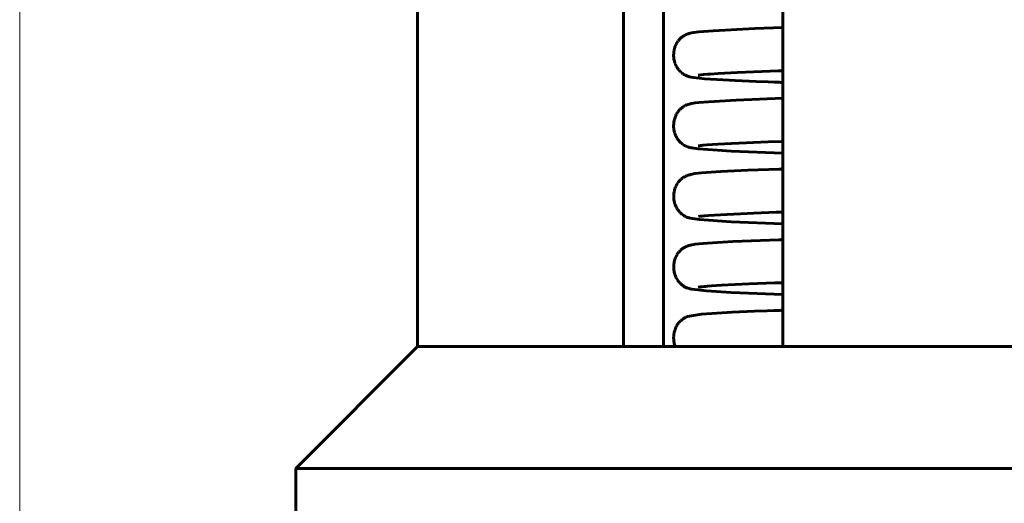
# Model space of a CAD drawing. Header units: millimetres. Extents: x 0 to 210, y 0 to 297.
# Tile 17 of 29: x 121 to 144, y 203 to 214. Entities that reach past the tile are written whole.
import ezdxf

# ---------------------------------------------------------------- set-up
doc = ezdxf.new("R2010")
doc.units = ezdxf.units.MM
doc.linetypes.add('K5LT_BASIC', pattern=[0])
doc.linetypes.add('K5LT_THIN', pattern=[0])
doc.layers.add('Системный слой', color=7, linetype='Continuous')
doc.layers.add('Системный слой (1)', color=7, linetype='Continuous', true_color=0x6c6c6c)
doc.styles.add('KDIMTEXTSTYLE', font='txt', dxfattribs={"width": 0.96, "oblique": 15, "height": 5})
doc.styles.add('KTEXTSTYLE', font='txt', dxfattribs={"width": 0.96, "height": 5})
doc.dimstyles.new('KDIMSTYLE (1.00)', dxfattribs={"dimtxt": 5, "dimasz": 1, "dimexe": 2, "dimexo": 0, "dimgap": 1, "dimtad": 1, "dimtxsty": 'KDIMTEXTSTYLE', "dimsah": 1, "dimcen": 0, "dimdle": 1, "dimadec": 0, "dimazin": 0, "dimtfac": 0.667, "dimtmove": 0, "dimatfit": 3, "dimfxl": 1, "dimtvp": 1, "dimtolj": 1, "dimtzin": 0, "dimarcsym": 0})

# ---------------------------------------------------------------- blocks, each defined once
blk = doc.blocks.new('U82')
at = {"layer": 'Системный слой (1)', "color": 143, "linetype": 'K5LT_BASIC', "lineweight": 60, "true_color": 0x33acca}
for p, q in [((136.621, 211.901), (136.625, 211.903)), ((136.625, 211.903), (136.632, 211.908)), ((136.632, 211.908), (136.646, 211.917)), ((136.646, 211.917), (136.664, 211.926)), ((136.664, 211.926), (136.665, 211.927)), ((136.665, 211.927), (136.667, 211.928)), ((136.667, 211.928), (136.67, 211.93)), ((136.67, 211.93), (136.678, 211.934)), ((136.678, 211.934), (136.692, 211.941)), ((136.692, 211.941), (136.708, 211.948)), ((136.708, 211.948), (136.709, 211.948)), ((136.709, 211.948), (136.71, 211.948)), ((136.71, 211.948), (136.713, 211.95)), ((136.713, 211.95), (136.719, 211.952)), ((136.719, 211.952), (136.723, 211.953)), ((136.723, 211.953), (136.726, 211.954)), ((136.726, 211.954), (136.728, 211.955)), ((136.728, 211.955), (136.73, 211.956)), ((136.73, 211.956), (136.733, 211.957)), ((136.733, 211.957), (136.736, 211.958)), ((136.736, 211.958), (136.737, 211.958)), ((136.737, 211.958), (136.738, 211.959)), ((136.738, 211.959), (136.742, 211.96)), ((136.742, 211.96), (136.748, 211.962)), ((136.748, 211.962), (136.76, 211.966)), ((136.76, 211.966), (136.773, 211.969)), ((136.773, 211.969), (136.779, 211.971)), ((136.779, 211.971), (136.782, 211.972)), ((136.782, 211.972), (136.789, 211.974)), ((136.789, 211.974), (136.804, 211.977)), ((136.804, 211.977), (136.822, 211.981)), ((136.822, 211.981), (136.867, 211.989)), ((136.867, 211.989), (136.906, 211.995)), ((136.906, 211.995), (136.992, 212.005)), ((136.992, 212.005), (137.212, 212.024)), ((137.212, 212.024), (137.859, 212.061)), ((137.859, 212.061), (138.944, 212.103)), ((136.442, 211.668), (136.447, 211.68)), ((136.447, 211.68), (136.457, 211.704)), ((136.457, 211.704), (136.466, 211.723)), ((136.466, 211.723), (136.467, 211.725)), ((136.467, 211.725), (136.468, 211.727)), ((136.468, 211.727), (136.471, 211.733)), ((136.471, 211.733), (136.477, 211.743)), ((136.477, 211.743), (136.489, 211.763)), ((136.489, 211.763), (136.499, 211.779)), ((136.499, 211.779), (136.5, 211.78)), ((136.5, 211.78), (136.502, 211.783)), ((136.502, 211.783), (136.505, 211.787)), ((136.505, 211.787), (136.511, 211.796)), ((136.511, 211.796), (136.524, 211.812)), ((136.524, 211.812), (136.535, 211.825)), ((136.535, 211.825), (136.536, 211.826)), ((136.536, 211.826), (136.538, 211.828)), ((136.538, 211.828), (136.541, 211.832)), ((136.541, 211.832), (136.548, 211.839)), ((136.548, 211.839), (136.561, 211.852)), ((136.561, 211.852), (136.574, 211.864)), ((136.574, 211.864), (136.575, 211.865)), ((136.575, 211.865), (136.577, 211.867)), ((136.577, 211.867), (136.581, 211.87)), ((136.581, 211.87), (136.588, 211.876)), ((136.588, 211.876), (136.602, 211.887)), ((136.602, 211.887), (136.618, 211.899)), ((136.618, 211.899), (136.619, 211.899)), ((136.619, 211.899), (136.621, 211.901)), ((136.406, 211.48), (136.407, 211.506)), ((136.406, 211.454), (136.406, 211.48)), ((136.406, 211.441), (136.406, 211.454)), ((136.407, 211.511), (136.408, 211.518)), ((136.407, 211.507), (136.407, 211.511)), ((136.407, 211.506), (136.407, 211.507)), ((136.408, 211.518), (136.409, 211.531)), ((136.409, 211.531), (136.413, 211.558)), ((136.413, 211.558), (136.418, 211.583)), ((136.418, 211.585), (136.419, 211.588)), ((136.418, 211.583), (136.418, 211.585)), ((136.419, 211.588), (136.42, 211.595)), ((136.42, 211.595), (136.423, 211.608)), ((136.423, 211.608), (136.43, 211.634)), ((136.43, 211.634), (136.438, 211.657)), ((136.438, 211.657), (136.439, 211.658)), ((136.439, 211.658), (136.44, 211.662)), ((136.44, 211.662), (136.442, 211.668)), ((136.406, 211.435), (136.406, 211.441)), ((136.406, 211.432), (136.406, 211.435)), ((136.406, 211.43), (136.406, 211.432)), ((136.408, 211.408), (136.406, 211.43)), ((136.411, 211.383), (136.408, 211.408)), ((136.413, 211.371), (136.411, 211.383)), ((136.414, 211.364), (136.413, 211.371)), ((136.415, 211.361), (136.414, 211.364)), ((136.415, 211.36), (136.415, 211.361)), ((136.42, 211.337), (136.415, 211.36)), ((136.426, 211.313), (136.42, 211.337)), ((136.43, 211.3), (136.426, 211.313)), ((136.432, 211.294), (136.43, 211.3)), ((136.433, 211.291), (136.432, 211.294)), ((136.433, 211.29), (136.433, 211.291)), ((136.441, 211.269), (136.433, 211.29)), ((136.451, 211.245), (136.441, 211.269)), ((136.456, 211.233), (136.451, 211.245)), ((136.459, 211.227), (136.456, 211.233)), ((136.46, 211.224), (136.459, 211.227)), ((136.461, 211.223), (136.46, 211.224)), ((136.471, 211.202), (136.461, 211.223)), ((136.484, 211.18), (136.471, 211.202)), ((136.491, 211.169), (136.484, 211.18)), ((136.494, 211.164), (136.491, 211.169)), ((136.496, 211.161), (136.494, 211.164)), ((136.497, 211.16), (136.496, 211.161)), ((136.507, 211.145), (136.497, 211.16)), ((136.523, 211.124), (136.507, 211.145)), ((136.531, 211.114), (136.523, 211.124)), ((136.535, 211.109), (136.531, 211.114)), ((136.537, 211.107), (136.535, 211.109)), ((136.538, 211.106), (136.537, 211.107)), ((136.56, 211.083), (136.538, 211.106)), ((136.575, 211.069), (136.56, 211.083)), ((136.582, 211.063), (136.575, 211.069)), ((136.585, 211.06), (136.582, 211.063)), ((136.587, 211.058), (136.585, 211.06)), ((136.588, 211.057), (136.587, 211.058)), ((136.592, 211.053), (136.588, 211.057)), ((136.602, 211.046), (136.592, 211.053)), ((136.611, 211.039), (136.602, 211.046)), ((136.615, 211.036), (136.611, 211.039)), ((136.617, 211.035), (136.615, 211.036)), ((136.618, 211.034), (136.617, 211.035)), ((136.64, 211.019), (136.618, 211.034)), ((136.654, 211.011), (136.64, 211.019)), ((136.663, 211.006), (136.654, 211.011)), ((136.669, 211.003), (136.663, 211.006)), ((136.672, 211.001), (136.669, 211.003)), ((136.674, 211), (136.672, 211.001)), ((136.698, 210.989), (136.674, 211)), ((136.72, 210.98), (136.698, 210.989)), ((136.733, 210.975), (136.72, 210.98)), ((136.74, 210.973), (136.733, 210.975)), ((136.745, 210.971), (136.74, 210.973)), ((136.749, 210.97), (136.745, 210.971)), ((136.753, 210.969), (136.749, 210.97)), ((136.755, 210.969), (136.753, 210.969)), ((136.757, 210.968), (136.755, 210.969)), ((136.771, 210.964), (136.757, 210.968)), ((136.757, 210.968), (136.757, 210.968)), ((136.779, 210.962), (136.771, 210.964)), ((136.798, 210.958), (136.779, 210.962)), ((136.808, 210.955), (136.798, 210.958)), ((136.816, 210.954), (136.808, 210.955)), ((136.821, 210.953), (136.816, 210.954)), ((136.823, 210.952), (136.821, 210.953)), ((136.824, 210.952), (136.823, 210.952)), ((136.825, 210.952), (136.824, 210.952)), ((136.975, 210.931), (136.825, 210.952)), ((136.825, 210.952), (136.825, 210.952)), ((137.427, 210.896), (136.975, 210.931)), ((137.742, 210.879), (137.427, 210.896)), ((138.944, 210.832), (137.742, 210.879))]:
    blk.add_line(p, q, dxfattribs=at)
blk = doc.blocks.new('U87')
at = {"layer": 'Системный слой (1)', "color": 143, "linetype": 'K5LT_BASIC', "lineweight": 60, "true_color": 0x33acca}
for p, q in [((137.215, 209.384), (137.493, 209.403)), ((137.493, 209.403), (138.27, 209.44)), ((138.27, 209.44), (138.787, 209.459)), ((138.787, 209.459), (138.849, 209.461)), ((138.849, 209.461), (138.863, 209.461)), ((138.863, 209.461), (138.885, 209.462)), ((138.885, 209.462), (138.917, 209.463)), ((138.917, 209.463), (138.944, 209.464)), ((136.981, 209.359), (137.02, 209.365)), ((137.02, 209.365), (137.022, 209.365)), ((137.022, 209.365), (137.024, 209.365)), ((137.024, 209.365), (137.028, 209.366)), ((137.028, 209.366), (137.038, 209.367)), ((137.038, 209.367), (137.06, 209.369)), ((137.06, 209.369), (137.112, 209.375)), ((137.112, 209.375), (137.215, 209.384))]:
    blk.add_line(p, q, dxfattribs=at)
blk = doc.blocks.new('U88')
at = {"layer": 'Системный слой (1)', "color": 143, "linetype": 'K5LT_BASIC', "lineweight": 60, "true_color": 0x33acca}
for p, q in [((136.807, 208.699), (136.829, 208.704)), ((136.829, 208.704), (136.873, 208.712)), ((136.873, 208.712), (136.909, 208.717)), ((136.909, 208.717), (136.99, 208.727)), ((136.99, 208.727), (137.194, 208.745)), ((137.194, 208.745), (137.783, 208.779)), ((137.783, 208.779), (138.85, 208.821)), ((138.85, 208.821), (138.887, 208.822)), ((138.887, 208.822), (138.896, 208.823)), ((138.896, 208.823), (138.909, 208.823)), ((138.909, 208.823), (138.929, 208.824)), ((138.929, 208.824), (138.944, 208.824)), ((136.482, 208.472), (136.493, 208.489)), ((136.493, 208.49), (136.495, 208.492)), ((136.493, 208.489), (136.493, 208.49)), ((136.495, 208.492), (136.498, 208.497)), ((136.498, 208.497), (136.504, 208.506)), ((136.504, 208.506), (136.517, 208.523)), ((136.517, 208.523), (136.528, 208.537)), ((136.528, 208.537), (136.529, 208.538)), ((136.529, 208.538), (136.531, 208.54)), ((136.531, 208.54), (136.534, 208.544)), ((136.534, 208.544), (136.541, 208.552)), ((136.541, 208.552), (136.555, 208.566)), ((136.555, 208.566), (136.568, 208.579)), ((136.568, 208.579), (136.569, 208.58)), ((136.569, 208.58), (136.571, 208.582)), ((136.571, 208.582), (136.575, 208.585)), ((136.575, 208.585), (136.582, 208.591)), ((136.582, 208.591), (136.596, 208.603)), ((136.596, 208.603), (136.612, 208.615)), ((136.612, 208.615), (136.613, 208.616)), ((136.613, 208.616), (136.615, 208.617)), ((136.615, 208.617), (136.619, 208.62)), ((136.619, 208.62), (136.626, 208.625)), ((136.626, 208.625), (136.64, 208.634)), ((136.64, 208.634), (136.657, 208.644)), ((136.657, 208.644), (136.658, 208.644)), ((136.658, 208.644), (136.66, 208.645)), ((136.66, 208.645), (136.664, 208.648)), ((136.664, 208.648), (136.671, 208.652)), ((136.671, 208.652), (136.685, 208.659)), ((136.685, 208.659), (136.702, 208.667)), ((136.702, 208.667), (136.703, 208.667)), ((136.703, 208.667), (136.705, 208.668)), ((136.705, 208.668), (136.709, 208.669)), ((136.709, 208.669), (136.715, 208.672)), ((136.715, 208.672), (136.727, 208.676)), ((136.727, 208.676), (136.732, 208.678)), ((136.732, 208.678), (136.736, 208.679)), ((136.736, 208.679), (136.739, 208.68)), ((136.739, 208.68), (136.742, 208.681)), ((136.742, 208.681), (136.743, 208.682)), ((136.743, 208.682), (136.744, 208.682)), ((136.744, 208.682), (136.746, 208.683)), ((136.746, 208.683), (136.75, 208.684)), ((136.75, 208.684), (136.758, 208.687)), ((136.758, 208.687), (136.771, 208.691)), ((136.771, 208.691), (136.782, 208.693)), ((136.782, 208.693), (136.787, 208.695)), ((136.787, 208.695), (136.79, 208.695)), ((136.79, 208.695), (136.796, 208.697)), ((136.796, 208.697), (136.807, 208.699)), ((136.409, 208.232), (136.412, 208.258)), ((136.412, 208.258), (136.416, 208.285)), ((136.416, 208.287), (136.417, 208.29)), ((136.416, 208.285), (136.416, 208.287)), ((136.417, 208.29), (136.418, 208.297)), ((136.418, 208.297), (136.421, 208.31)), ((136.421, 208.31), (136.427, 208.337)), ((136.427, 208.337), (136.434, 208.361)), ((136.434, 208.362), (136.435, 208.366)), ((136.434, 208.361), (136.434, 208.362)), ((136.435, 208.366), (136.437, 208.372)), ((136.437, 208.372), (136.442, 208.385)), ((136.442, 208.385), (136.451, 208.409)), ((136.451, 208.409), (136.461, 208.43)), ((136.461, 208.432), (136.463, 208.434)), ((136.461, 208.43), (136.461, 208.432)), ((136.463, 208.434), (136.465, 208.44)), ((136.465, 208.44), (136.471, 208.451)), ((136.471, 208.451), (136.482, 208.472)), ((136.407, 208.188), (136.408, 208.208)), ((136.408, 208.163), (136.407, 208.188)), ((136.408, 208.219), (136.409, 208.232)), ((136.408, 208.213), (136.408, 208.219)), ((136.408, 208.21), (136.408, 208.213)), ((136.408, 208.208), (136.408, 208.21)), ((136.408, 208.151), (136.408, 208.163)), ((136.409, 208.145), (136.408, 208.151)), ((136.409, 208.142), (136.409, 208.145)), ((136.409, 208.14), (136.409, 208.142)), ((136.411, 208.119), (136.409, 208.14)), ((136.415, 208.093), (136.411, 208.119)), ((136.417, 208.081), (136.415, 208.093)), ((136.418, 208.075), (136.417, 208.081)), ((136.419, 208.072), (136.418, 208.075)), ((136.419, 208.07), (136.419, 208.072)), ((136.425, 208.048), (136.419, 208.07)), ((136.432, 208.023), (136.425, 208.048)), ((136.436, 208.01), (136.432, 208.023)), ((136.438, 208.004), (136.436, 208.01)), ((136.439, 208.001), (136.438, 208.004)), ((136.439, 208), (136.439, 208.001)), ((136.447, 207.979), (136.439, 208)), ((136.458, 207.955), (136.447, 207.979)), ((136.463, 207.944), (136.458, 207.955)), ((136.466, 207.938), (136.463, 207.944)), ((136.468, 207.935), (136.466, 207.938)), ((136.468, 207.934), (136.468, 207.935)), ((136.479, 207.914), (136.468, 207.934)), ((136.492, 207.892), (136.479, 207.914)), ((136.499, 207.881), (136.492, 207.892)), ((136.503, 207.876), (136.499, 207.881)), ((136.504, 207.874), (136.503, 207.876)), ((136.505, 207.872), (136.504, 207.874)), ((136.517, 207.856), (136.505, 207.872)), ((136.533, 207.836), (136.517, 207.856)), ((136.542, 207.826), (136.533, 207.836)), ((136.546, 207.822), (136.542, 207.826)), ((136.548, 207.82), (136.546, 207.822)), ((136.549, 207.819), (136.548, 207.82)), ((136.562, 207.805), (136.549, 207.819)), ((136.58, 207.788), (136.562, 207.805)), ((136.589, 207.78), (136.58, 207.788)), ((136.593, 207.776), (136.589, 207.78)), ((136.595, 207.775), (136.593, 207.776)), ((136.596, 207.774), (136.595, 207.775)), ((136.601, 207.77), (136.596, 207.774)), ((136.619, 207.756), (136.601, 207.77)), ((136.631, 207.748), (136.619, 207.756)), ((136.639, 207.743), (136.631, 207.748)), ((136.643, 207.741), (136.639, 207.743)), ((136.645, 207.739), (136.643, 207.741)), ((136.689, 207.715), (136.645, 207.739)), ((136.712, 207.705), (136.689, 207.715)), ((136.725, 207.7), (136.712, 207.705)), ((136.733, 207.698), (136.725, 207.7)), ((136.739, 207.696), (136.733, 207.698)), ((136.743, 207.695), (136.739, 207.696)), ((136.763, 207.689), (136.743, 207.695)), ((136.793, 207.681), (136.763, 207.689)), ((136.806, 207.678), (136.793, 207.681)), ((136.813, 207.677), (136.806, 207.678)), ((136.816, 207.676), (136.813, 207.677)), ((136.817, 207.676), (136.816, 207.676)), ((136.818, 207.676), (136.817, 207.676)), ((136.825, 207.674), (136.818, 207.676)), ((137.167, 207.635), (136.825, 207.674)), ((137.74, 207.6), (137.167, 207.635)), ((138.944, 207.553), (137.74, 207.6))]:
    blk.add_line(p, q, dxfattribs=at)
blk = doc.blocks.new('U95')
at = {"layer": 'Системный слой (1)', "color": 143, "linetype": 'K5LT_BASIC', "lineweight": 60, "true_color": 0x33acca}
for p, q in [((136.687, 210.298), (136.703, 210.305)), ((136.703, 210.305), (136.704, 210.305)), ((136.704, 210.305), (136.705, 210.306)), ((136.705, 210.306), (136.708, 210.307)), ((136.708, 210.307), (136.713, 210.309)), ((136.713, 210.309), (136.716, 210.31)), ((136.716, 210.31), (136.718, 210.311)), ((136.718, 210.311), (136.719, 210.311)), ((136.719, 210.311), (136.721, 210.312)), ((136.721, 210.312), (136.723, 210.313)), ((136.723, 210.313), (136.726, 210.314)), ((136.726, 210.314), (136.727, 210.314)), ((136.727, 210.314), (136.728, 210.315)), ((136.728, 210.315), (136.732, 210.316)), ((136.732, 210.316), (136.738, 210.318)), ((136.738, 210.318), (136.749, 210.322)), ((136.749, 210.322), (136.763, 210.327)), ((136.763, 210.327), (136.77, 210.328)), ((136.77, 210.328), (136.77, 210.329)), ((136.77, 210.329), (136.771, 210.329)), ((136.771, 210.329), (136.774, 210.33)), ((136.774, 210.33), (136.778, 210.331)), ((136.778, 210.331), (136.787, 210.333)), ((136.787, 210.333), (136.804, 210.337)), ((136.804, 210.337), (136.837, 210.344)), ((136.837, 210.344), (136.901, 210.355)), ((136.901, 210.355), (137.053, 210.372)), ((137.053, 210.372), (137.498, 210.404)), ((137.498, 210.404), (138.125, 210.434)), ((138.125, 210.434), (138.855, 210.461)), ((138.855, 210.461), (138.869, 210.461)), ((138.869, 210.461), (138.875, 210.461)), ((138.875, 210.461), (138.879, 210.462)), ((138.879, 210.462), (138.886, 210.462)), ((138.886, 210.462), (138.89, 210.462)), ((138.89, 210.462), (138.896, 210.462)), ((138.896, 210.462), (138.905, 210.462)), ((138.905, 210.462), (138.919, 210.463)), ((138.919, 210.463), (138.941, 210.464)), ((138.941, 210.464), (138.944, 210.464)), ((136.463, 210.07), (136.464, 210.072)), ((136.464, 210.072), (136.467, 210.078)), ((136.467, 210.078), (136.472, 210.089)), ((136.472, 210.089), (136.484, 210.11)), ((136.484, 210.11), (136.495, 210.127)), ((136.495, 210.129), (136.497, 210.131)), ((136.495, 210.127), (136.495, 210.129)), ((136.497, 210.131), (136.5, 210.135)), ((136.5, 210.135), (136.506, 210.144)), ((136.506, 210.144), (136.519, 210.162)), ((136.519, 210.162), (136.53, 210.175)), ((136.53, 210.176), (136.532, 210.178)), ((136.53, 210.175), (136.53, 210.176)), ((136.532, 210.178), (136.535, 210.182)), ((136.535, 210.182), (136.542, 210.19)), ((136.542, 210.19), (136.556, 210.204)), ((136.556, 210.204), (136.57, 210.218)), ((136.57, 210.218), (136.571, 210.219)), ((136.571, 210.219), (136.573, 210.22)), ((136.573, 210.22), (136.576, 210.224)), ((136.576, 210.224), (136.584, 210.23)), ((136.584, 210.23), (136.598, 210.242)), ((136.598, 210.242), (136.613, 210.253)), ((136.613, 210.253), (136.614, 210.254)), ((136.614, 210.254), (136.616, 210.255)), ((136.616, 210.255), (136.62, 210.258)), ((136.62, 210.258), (136.627, 210.263)), ((136.627, 210.263), (136.642, 210.273)), ((136.642, 210.273), (136.659, 210.283)), ((136.659, 210.283), (136.66, 210.283)), ((136.66, 210.283), (136.662, 210.284)), ((136.662, 210.284), (136.666, 210.287)), ((136.666, 210.287), (136.673, 210.291)), ((136.673, 210.291), (136.687, 210.298)), ((136.409, 209.823), (136.41, 209.847)), ((136.41, 209.859), (136.411, 209.872)), ((136.41, 209.852), (136.41, 209.859)), ((136.41, 209.849), (136.41, 209.852)), ((136.41, 209.847), (136.41, 209.849)), ((136.411, 209.872), (136.414, 209.899)), ((136.414, 209.899), (136.418, 209.924)), ((136.418, 209.926), (136.419, 209.929)), ((136.418, 209.924), (136.418, 209.926)), ((136.419, 209.929), (136.42, 209.936)), ((136.42, 209.936), (136.423, 209.949)), ((136.423, 209.949), (136.429, 209.976)), ((136.429, 209.976), (136.436, 210)), ((136.436, 210.002), (136.437, 210.005)), ((136.436, 210), (136.436, 210.002)), ((136.437, 210.005), (136.439, 210.011)), ((136.439, 210.011), (136.444, 210.024)), ((136.444, 210.024), (136.453, 210.048)), ((136.453, 210.048), (136.462, 210.068)), ((136.462, 210.068), (136.463, 210.07)), ((136.41, 209.797), (136.409, 209.823)), ((136.411, 209.784), (136.41, 209.797)), ((136.411, 209.778), (136.411, 209.784)), ((136.411, 209.774), (136.411, 209.778)), ((136.412, 209.773), (136.411, 209.774)), ((136.414, 209.751), (136.412, 209.773)), ((136.418, 209.726), (136.414, 209.751)), ((136.42, 209.713), (136.418, 209.726)), ((136.422, 209.707), (136.42, 209.713)), ((136.422, 209.704), (136.422, 209.707)), ((136.423, 209.703), (136.422, 209.704)), ((136.428, 209.68), (136.423, 209.703)), ((136.435, 209.656), (136.428, 209.68)), ((136.44, 209.643), (136.435, 209.656)), ((136.442, 209.637), (136.44, 209.643)), ((136.443, 209.634), (136.442, 209.637)), ((136.443, 209.633), (136.443, 209.634)), ((136.452, 209.612), (136.443, 209.633)), ((136.462, 209.588), (136.452, 209.612)), ((136.468, 209.577), (136.462, 209.588)), ((136.471, 209.571), (136.468, 209.577)), ((136.472, 209.568), (136.471, 209.571)), ((136.473, 209.567), (136.472, 209.568)), ((136.483, 209.548), (136.473, 209.567)), ((136.497, 209.526), (136.483, 209.548)), ((136.504, 209.516), (136.497, 209.526)), ((136.508, 209.511), (136.504, 209.516)), ((136.509, 209.508), (136.508, 209.511)), ((136.51, 209.507), (136.509, 209.508)), ((136.523, 209.49), (136.51, 209.507)), ((136.539, 209.47), (136.523, 209.49)), ((136.548, 209.46), (136.539, 209.47)), ((136.552, 209.456), (136.548, 209.46)), ((136.554, 209.454), (136.552, 209.456)), ((136.555, 209.453), (136.554, 209.454)), ((136.563, 209.444), (136.555, 209.453)), ((136.585, 209.424), (136.563, 209.444)), ((136.595, 209.415), (136.585, 209.424)), ((136.6, 209.411), (136.595, 209.415)), ((136.603, 209.409), (136.6, 209.411)), ((136.604, 209.408), (136.603, 209.409)), ((136.608, 209.405), (136.604, 209.408)), ((136.639, 209.383), (136.608, 209.405)), ((136.653, 209.374), (136.639, 209.383)), ((136.659, 209.371), (136.653, 209.374)), ((136.662, 209.369), (136.659, 209.371)), ((136.664, 209.368), (136.662, 209.369)), ((136.68, 209.36), (136.664, 209.368)), ((136.708, 209.347), (136.68, 209.36)), ((136.724, 209.341), (136.708, 209.347)), ((136.731, 209.338), (136.724, 209.341)), ((136.735, 209.337), (136.731, 209.338)), ((136.737, 209.336), (136.735, 209.337)), ((136.738, 209.336), (136.737, 209.336)), ((136.766, 209.327), (136.738, 209.336)), ((136.782, 209.323), (136.766, 209.327)), ((136.791, 209.321), (136.782, 209.323)), ((137.007, 209.288), (136.791, 209.321)), ((137.738, 209.24), (137.007, 209.288)), ((138.944, 209.192), (137.738, 209.24))]:
    blk.add_line(p, q, dxfattribs=at)
blk = doc.blocks.new('U99')
at = {"layer": 'Системный слой (1)', "color": 143, "linetype": 'K5LT_BASIC', "lineweight": 60, "true_color": 0x33acca}
for p, q in [((137.521, 207.765), (138.149, 207.795)), ((138.149, 207.795), (138.755, 207.818)), ((138.755, 207.818), (138.845, 207.821)), ((138.845, 207.821), (138.872, 207.822)), ((138.872, 207.822), (138.914, 207.824)), ((138.914, 207.824), (138.944, 207.825)), ((136.979, 207.72), (137.019, 207.726)), ((137.019, 207.726), (137.02, 207.726)), ((137.02, 207.726), (137.023, 207.726)), ((137.023, 207.726), (137.027, 207.727)), ((137.027, 207.727), (137.037, 207.728)), ((137.037, 207.728), (137.06, 207.73)), ((137.06, 207.73), (137.112, 207.736)), ((137.112, 207.736), (137.113, 207.736)), ((137.113, 207.736), (137.115, 207.736)), ((137.115, 207.736), (137.12, 207.737)), ((137.12, 207.737), (137.13, 207.737)), ((137.13, 207.737), (137.149, 207.739)), ((137.149, 207.739), (137.192, 207.743)), ((137.192, 207.743), (137.287, 207.75)), ((137.287, 207.75), (137.521, 207.765))]:
    blk.add_line(p, q, dxfattribs=at)
blk = doc.blocks.new('U106')
at = {"layer": 'Системный слой (1)', "color": 143, "linetype": 'K5LT_BASIC', "lineweight": 60, "true_color": 0x33acca}
for p, q in [((137.765, 207.139), (137.05, 207.093)), ((138.283, 207.161), (137.765, 207.139)), ((138.581, 207.173), (138.283, 207.161)), ((138.74, 207.178), (138.581, 207.173)), ((138.822, 207.181), (138.74, 207.178)), ((138.861, 207.182), (138.822, 207.181)), ((138.884, 207.183), (138.861, 207.182)), ((138.904, 207.184), (138.884, 207.183)), ((138.944, 207.185), (138.904, 207.184)), ((136.519, 206.888), (136.505, 206.869)), ((136.527, 206.897), (136.519, 206.888)), ((136.53, 206.901), (136.527, 206.897)), ((136.532, 206.903), (136.53, 206.901)), ((136.533, 206.904), (136.532, 206.903)), ((136.543, 206.916), (136.533, 206.904)), ((136.562, 206.935), (136.543, 206.916)), ((136.572, 206.944), (136.562, 206.935)), ((136.576, 206.948), (136.572, 206.944)), ((136.579, 206.95), (136.576, 206.948)), ((136.58, 206.951), (136.579, 206.95)), ((136.598, 206.966), (136.58, 206.951)), ((136.619, 206.981), (136.598, 206.966)), ((136.629, 206.988), (136.619, 206.981)), ((136.634, 206.991), (136.629, 206.988)), ((136.636, 206.993), (136.634, 206.991)), ((136.637, 206.994), (136.636, 206.993)), ((136.638, 206.994), (136.637, 206.994)), ((136.666, 207.01), (136.638, 206.994)), ((136.678, 207.016), (136.666, 207.01)), ((136.684, 207.019), (136.678, 207.016)), ((136.686, 207.02), (136.684, 207.019)), ((136.688, 207.021), (136.686, 207.02)), ((136.73, 207.038), (136.688, 207.021)), ((137.05, 207.093), (136.73, 207.038)), ((136.416, 206.655), (136.414, 206.642)), ((136.418, 206.662), (136.416, 206.655)), ((136.419, 206.667), (136.418, 206.665)), ((136.418, 206.665), (136.418, 206.662)), ((136.424, 206.69), (136.419, 206.667)), ((136.431, 206.715), (136.424, 206.69)), ((136.435, 206.728), (136.431, 206.715)), ((136.437, 206.734), (136.435, 206.728)), ((136.438, 206.737), (136.437, 206.734)), ((136.446, 206.76), (136.438, 206.738)), ((136.438, 206.738), (136.438, 206.737)), ((136.456, 206.783), (136.446, 206.76)), ((136.461, 206.794), (136.456, 206.783)), ((136.463, 206.799), (136.461, 206.794)), ((136.465, 206.802), (136.463, 206.799)), ((136.475, 206.822), (136.465, 206.803)), ((136.465, 206.803), (136.465, 206.802)), ((136.486, 206.841), (136.475, 206.822)), ((136.492, 206.85), (136.486, 206.841)), ((136.495, 206.855), (136.492, 206.85)), ((136.497, 206.857), (136.495, 206.855)), ((136.498, 206.858), (136.497, 206.857)), ((136.505, 206.869), (136.498, 206.858)), ((136.407, 206.577), (136.406, 206.564)), ((136.406, 206.564), (136.406, 206.536)), ((136.406, 206.536), (136.407, 206.512)), ((136.408, 206.588), (136.407, 206.584)), ((136.407, 206.584), (136.407, 206.577)), ((136.407, 206.512), (136.407, 206.51)), ((136.407, 206.51), (136.408, 206.507)), ((136.41, 206.615), (136.408, 206.589)), ((136.408, 206.589), (136.408, 206.588)), ((136.408, 206.507), (136.408, 206.5)), ((136.408, 206.5), (136.409, 206.487)), ((136.409, 206.487), (136.413, 206.461)), ((136.414, 206.642), (136.41, 206.615)), ((136.413, 206.461), (136.417, 206.438)), ((136.417, 206.438), (136.417, 206.436)), ((136.417, 206.436), (136.418, 206.433)), ((136.418, 206.433), (136.419, 206.427)), ((136.419, 206.427), (136.422, 206.415)), ((136.422, 206.415), (136.428, 206.39)), ((136.428, 206.39), (136.435, 206.371)), ((136.435, 206.371), (136.435, 206.37)), ((136.435, 206.37), (136.436, 206.368)), ((136.436, 206.368), (136.437, 206.363)), ((136.437, 206.363), (136.44, 206.355)), ((136.44, 206.355), (136.444, 206.344))]:
    blk.add_line(p, q, dxfattribs=at)
blk = doc.blocks.new('U109')
at = {"layer": 'Системный слой (1)', "color": 143, "linetype": 'K5LT_BASIC', "lineweight": 60, "true_color": 0x33acca}
for p, q in [((136.974, 210.997), (137.008, 211.002)), ((137.008, 211.002), (137.009, 211.002)), ((137.009, 211.002), (137.011, 211.003)), ((137.011, 211.003), (137.015, 211.003)), ((137.015, 211.003), (137.023, 211.004)), ((137.023, 211.004), (137.043, 211.007)), ((137.043, 211.007), (137.09, 211.012)), ((137.09, 211.012), (137.18, 211.02)), ((137.18, 211.02), (137.184, 211.02)), ((137.184, 211.02), (137.43, 211.038)), ((137.43, 211.038), (137.748, 211.056)), ((137.748, 211.056), (138.601, 211.092)), ((138.601, 211.092), (138.944, 211.103))]:
    blk.add_line(p, q, dxfattribs=at)
blk = doc.blocks.new('U113')
at = {"layer": 'Системный слой (1)', "color": 143, "linetype": 'K5LT_BASIC', "lineweight": 60, "true_color": 0x33acca}
for p, q in [((138.293, 213.719), (138.944, 213.742)), ((136.567, 213.497), (136.582, 213.51)), ((136.582, 213.51), (136.584, 213.512)), ((136.582, 213.51), (136.582, 213.51)), ((136.584, 213.512), (136.588, 213.515)), ((136.588, 213.515), (136.595, 213.521)), ((136.595, 213.521), (136.61, 213.532)), ((136.61, 213.532), (136.625, 213.543)), ((136.625, 213.543), (136.626, 213.544)), ((136.626, 213.544), (136.628, 213.545)), ((136.628, 213.545), (136.632, 213.547)), ((136.632, 213.547), (136.64, 213.552)), ((136.64, 213.552), (136.654, 213.561)), ((136.654, 213.561), (136.671, 213.57)), ((136.671, 213.57), (136.673, 213.571)), ((136.671, 213.57), (136.671, 213.57)), ((136.673, 213.571), (136.675, 213.572)), ((136.675, 213.572), (136.68, 213.574)), ((136.68, 213.574), (136.687, 213.578)), ((136.687, 213.578), (136.688, 213.578)), ((136.688, 213.578), (136.689, 213.579)), ((136.689, 213.579), (136.691, 213.579)), ((136.691, 213.579), (136.695, 213.581)), ((136.695, 213.581), (136.702, 213.584)), ((136.702, 213.584), (136.711, 213.588)), ((136.711, 213.588), (136.712, 213.588)), ((136.712, 213.588), (136.713, 213.589)), ((136.713, 213.589), (136.713, 213.589)), ((136.713, 213.589), (136.714, 213.589)), ((136.714, 213.589), (136.715, 213.59)), ((136.714, 213.589), (136.714, 213.589)), ((136.715, 213.59), (136.715, 213.59)), ((136.715, 213.59), (136.716, 213.59)), ((136.716, 213.59), (136.716, 213.59)), ((136.716, 213.59), (136.717, 213.59)), ((136.717, 213.59), (136.717, 213.591)), ((136.717, 213.591), (136.718, 213.591)), ((136.718, 213.591), (136.719, 213.591)), ((136.719, 213.591), (136.719, 213.591)), ((136.719, 213.591), (136.72, 213.591)), ((136.72, 213.591), (136.72, 213.592)), ((136.72, 213.592), (136.72, 213.592)), ((136.72, 213.592), (136.721, 213.592)), ((136.721, 213.592), (136.723, 213.593)), ((136.721, 213.592), (136.721, 213.592)), ((136.723, 213.593), (136.723, 213.593)), ((136.723, 213.593), (136.725, 213.593)), ((136.725, 213.593), (136.727, 213.594)), ((136.727, 213.594), (136.732, 213.596)), ((136.732, 213.596), (136.741, 213.599)), ((136.741, 213.599), (136.757, 213.604)), ((136.757, 213.604), (136.765, 213.607)), ((136.765, 213.607), (136.77, 213.608)), ((136.77, 213.608), (136.773, 213.609)), ((136.773, 213.609), (136.781, 213.611)), ((136.781, 213.611), (136.795, 213.614)), ((136.795, 213.614), (136.823, 213.621)), ((136.823, 213.621), (136.876, 213.63)), ((136.876, 213.63), (136.994, 213.645)), ((136.994, 213.645), (137.322, 213.672)), ((137.322, 213.672), (138.293, 213.719)), ((136.427, 213.26), (136.435, 213.286)), ((136.435, 213.286), (136.443, 213.309)), ((136.443, 213.31), (136.445, 213.313)), ((136.443, 213.309), (136.443, 213.31)), ((136.445, 213.313), (136.447, 213.319)), ((136.447, 213.319), (136.452, 213.331)), ((136.452, 213.331), (136.462, 213.354)), ((136.462, 213.354), (136.472, 213.373)), ((136.472, 213.374), (136.474, 213.376)), ((136.472, 213.373), (136.472, 213.374)), ((136.474, 213.376), (136.477, 213.381)), ((136.477, 213.381), (136.482, 213.391)), ((136.482, 213.391), (136.494, 213.41)), ((136.494, 213.41), (136.503, 213.424)), ((136.503, 213.424), (136.504, 213.425)), ((136.504, 213.425), (136.506, 213.427)), ((136.506, 213.427), (136.509, 213.432)), ((136.509, 213.432), (136.515, 213.44)), ((136.515, 213.44), (136.528, 213.455)), ((136.528, 213.455), (136.54, 213.469)), ((136.54, 213.469), (136.541, 213.47)), ((136.541, 213.47), (136.543, 213.472)), ((136.543, 213.472), (136.546, 213.476)), ((136.546, 213.476), (136.553, 213.483)), ((136.553, 213.483), (136.567, 213.497)), ((136.406, 213.106), (136.407, 213.132)), ((136.406, 213.093), (136.406, 213.106)), ((136.406, 213.087), (136.406, 213.093)), ((136.406, 213.083), (136.406, 213.087)), ((136.406, 213.082), (136.406, 213.083)), ((136.408, 213.06), (136.406, 213.082)), ((136.407, 213.132), (136.409, 213.158)), ((136.41, 213.034), (136.408, 213.06)), ((136.409, 213.163), (136.41, 213.17)), ((136.409, 213.16), (136.409, 213.163)), ((136.409, 213.158), (136.409, 213.16)), ((136.41, 213.17), (136.411, 213.183)), ((136.411, 213.183), (136.416, 213.21)), ((136.416, 213.21), (136.421, 213.235)), ((136.421, 213.237), (136.422, 213.24)), ((136.421, 213.235), (136.421, 213.237)), ((136.422, 213.24), (136.424, 213.247)), ((136.424, 213.247), (136.427, 213.26)), ((136.412, 213.022), (136.41, 213.034)), ((136.413, 213.015), (136.412, 213.022)), ((136.413, 213.012), (136.413, 213.015)), ((136.414, 213.011), (136.413, 213.012)), ((136.418, 212.989), (136.414, 213.011)), ((136.424, 212.964), (136.418, 212.989)), ((136.427, 212.951), (136.424, 212.964)), ((136.429, 212.945), (136.427, 212.951)), ((136.43, 212.942), (136.429, 212.945)), ((136.43, 212.941), (136.43, 212.942)), ((136.437, 212.919), (136.43, 212.941)), ((136.446, 212.895), (136.437, 212.919)), ((136.452, 212.883), (136.446, 212.895)), ((136.454, 212.877), (136.452, 212.883)), ((136.456, 212.874), (136.454, 212.877)), ((136.456, 212.873), (136.456, 212.874)), ((136.466, 212.852), (136.456, 212.873)), ((136.479, 212.829), (136.466, 212.852)), ((136.485, 212.818), (136.479, 212.829)), ((136.489, 212.813), (136.485, 212.818)), ((136.49, 212.81), (136.489, 212.813)), ((136.491, 212.809), (136.49, 212.81)), ((136.502, 212.792), (136.491, 212.809)), ((136.517, 212.771), (136.502, 212.792)), ((136.525, 212.762), (136.517, 212.771)), ((136.529, 212.757), (136.525, 212.762)), ((136.531, 212.755), (136.529, 212.757)), ((136.532, 212.753), (136.531, 212.755)), ((136.543, 212.741), (136.532, 212.753)), ((136.562, 212.721), (136.543, 212.741)), ((136.571, 212.712), (136.562, 212.721)), ((136.575, 212.708), (136.571, 212.712)), ((136.578, 212.706), (136.575, 212.708)), ((136.579, 212.705), (136.578, 212.706)), ((136.605, 212.683), (136.579, 212.705)), ((136.62, 212.673), (136.605, 212.683)), ((136.626, 212.668), (136.62, 212.673)), ((136.63, 212.665), (136.626, 212.668)), ((136.631, 212.664), (136.63, 212.665)), ((136.632, 212.664), (136.631, 212.664)), ((136.641, 212.658), (136.632, 212.664)), ((136.65, 212.653), (136.641, 212.658)), ((136.655, 212.65), (136.65, 212.653)), ((136.657, 212.649), (136.655, 212.65)), ((136.658, 212.648), (136.657, 212.649)), ((136.662, 212.646), (136.658, 212.648)), ((136.658, 212.648), (136.658, 212.648)), ((136.666, 212.644), (136.662, 212.646)), ((136.669, 212.643), (136.666, 212.644)), ((136.671, 212.642), (136.669, 212.643)), ((136.672, 212.641), (136.671, 212.642)), ((136.674, 212.64), (136.672, 212.641)), ((136.677, 212.638), (136.674, 212.64)), ((136.679, 212.637), (136.677, 212.638)), ((136.681, 212.637), (136.679, 212.637)), ((136.709, 212.624), (136.681, 212.637)), ((136.727, 212.617), (136.709, 212.624)), ((136.737, 212.614), (136.727, 212.617)), ((136.742, 212.612), (136.737, 212.614)), ((136.744, 212.612), (136.742, 212.612)), ((136.745, 212.611), (136.744, 212.612)), ((136.746, 212.611), (136.745, 212.611)), ((136.747, 212.611), (136.746, 212.611)), ((136.746, 212.611), (136.746, 212.611)), ((136.748, 212.61), (136.747, 212.611)), ((136.747, 212.611), (136.747, 212.611)), ((136.747, 212.611), (136.747, 212.611)), ((136.749, 212.61), (136.748, 212.61)), ((136.748, 212.61), (136.748, 212.61)), ((136.748, 212.61), (136.748, 212.61)), ((136.75, 212.61), (136.749, 212.61)), ((136.762, 212.606), (136.75, 212.61)), ((136.774, 212.603), (136.762, 212.606)), ((136.79, 212.599), (136.774, 212.603)), ((136.799, 212.597), (136.79, 212.599)), ((136.806, 212.596), (136.799, 212.597)), ((137.123, 212.556), (136.806, 212.596)), ((137.831, 212.514), (137.123, 212.556)), ((138.321, 212.493), (137.831, 212.514)), ((138.599, 212.483), (138.321, 212.493)), ((138.747, 212.478), (138.599, 212.483)), ((138.823, 212.475), (138.747, 212.478)), ((138.861, 212.474), (138.823, 212.475)), ((138.881, 212.473), (138.861, 212.474)), ((138.89, 212.473), (138.881, 212.473)), ((138.895, 212.473), (138.89, 212.473)), ((138.902, 212.473), (138.895, 212.473)), ((138.906, 212.472), (138.902, 212.473)), ((138.909, 212.472), (138.906, 212.472)), ((138.911, 212.472), (138.909, 212.472)), ((138.912, 212.472), (138.911, 212.472)), ((138.913, 212.472), (138.912, 212.472)), ((138.914, 212.472), (138.913, 212.472)), ((138.916, 212.472), (138.914, 212.472)), ((138.92, 212.472), (138.916, 212.472)), ((138.928, 212.472), (138.92, 212.472)), ((138.944, 212.471), (138.928, 212.472))]:
    blk.add_line(p, q, dxfattribs=at)
blk = doc.blocks.new('U116')
at = {"layer": 'Системный слой (1)', "color": 143, "linetype": 'K5LT_BASIC', "lineweight": 60, "true_color": 0x33acca}
for p, q in [((136.972, 207.718), (136.973, 207.718)), ((136.973, 207.718), (136.975, 207.719)), ((136.975, 207.719), (136.979, 207.72))]:
    blk.add_line(p, q, dxfattribs=at)
blk = doc.blocks.new('U126')
at = {"layer": 'Системный слой (1)', "color": 143, "linetype": 'K5LT_BASIC', "lineweight": 60, "true_color": 0x33acca}
for p, q in [((136.976, 212.637), (136.998, 212.64)), ((136.998, 212.64), (137.011, 212.642)), ((137.011, 212.642), (137.012, 212.642)), ((137.012, 212.642), (137.014, 212.643)), ((137.014, 212.643), (137.018, 212.643)), ((137.018, 212.643), (137.028, 212.644)), ((137.028, 212.644), (137.048, 212.647)), ((137.048, 212.647), (137.096, 212.652)), ((137.096, 212.652), (137.191, 212.661)), ((137.191, 212.661), (137.264, 212.666)), ((137.264, 212.666), (137.436, 212.678)), ((137.436, 212.678), (137.88, 212.702)), ((137.88, 212.702), (138.832, 212.739)), ((138.832, 212.739), (138.944, 212.743))]:
    blk.add_line(p, q, dxfattribs=at)
blk = doc.blocks.new('D9')
at = {"layer": 'Системный слой (1)'}
for points in [[(121.224, 256.856), (126.224, 257.514), (125.724, 256.856), (126.224, 256.198)], [(179.224, 256.198), (184.224, 256.856), (179.224, 257.514), (179.724, 256.856)]]:
    blk.add_hatch(color=7, dxfattribs=at).paths.add_polyline_path(points)
at = {"layer": 'Системный слой (1)', "color": 7, "linetype": 'K5LT_THIN', "lineweight": 18, "true_color": 0xffffff}
for p, q in [((121.224, 167.044), (121.224, 258.856)), ((184.224, 167.044), (184.224, 258.856)), ((121.224, 256.856), (126.224, 257.514)), ((126.224, 257.514), (125.724, 256.856)), ((179.724, 256.856), (179.224, 257.514)), ((179.224, 257.514), (184.224, 256.856)), ((126.224, 256.198), (121.224, 256.856)), ((121.224, 256.856), (184.224, 256.856)), ((125.724, 256.856), (126.224, 256.198)), ((184.224, 256.856), (179.224, 256.198)), ((179.224, 256.198), (179.724, 256.856))]:
    blk.add_line(p, q, dxfattribs=at)
blk.add_wipeout([(147.052, 257.856), (147.052, 265.238), (157.943, 265.238), (157.943, 257.856)]).dxf.layer = 'Системный слой (1)'
at = {"layer": 'Системный слой (1)', "color": 7, "char_height": 5, "attachment_point": 1, "style": 'KTEXTSTYLE'}
for s, insert in [('\\fArial|b0|c204|p34;\\H5.0;\\W1.000;\\Q15;\\fGOST Type AU|b0|i0|c204|p34;\\Q15;\\W0.960;⌀', (147.052, 264.444)), ('\\fArial|b0|c204|p34;\\H5.0;\\W1.000;\\Q15;\\fGOST Type AU|b0|i0|c204|p34;\\Q15;\\W0.960;63', (150.359, 264.444))]:
    blk.add_mtext(s, dxfattribs=dict(at, insert=insert))
blk = doc.blocks.new('KDIMARROW_01')
at = {"layer": 'Системный слой'}
blk.add_hatch(color=0, dxfattribs=at).paths.add_polyline_path([(0, 0), (-5, 0.658), (-4.5, 0), (-5, -0.658)])
at = {"layer": 'Системный слой', "color": 0, "linetype": 'K5LT_THIN', "lineweight": 18}
for p, q in [((-4.5, 0), (-5, 0.658)), ((-5, 0.658), (0, 0)), ((0, 0), (-5, -0.658)), ((-5, -0.658), (-4.5, 0))]:
    blk.add_line(p, q, dxfattribs=at)
at = {"layer": 'Системный слой (1)', "color": 0, "linetype": 'K5LT_THIN', "lineweight": 18}
blk.add_line((152.724, 129.144), (151.724, 129.144), dxfattribs=at)

msp = doc.modelspace()

# ---------------------------------------------------------------- linework, layer by layer
at = {"layer": 'Системный слой (1)', "color": 143, "linetype": 'K5LT_BASIC', "lineweight": 60, "true_color": 0x33acca}
for p, q in [((135.24, 206.344), (135.24, 226.344)), ((136.173, 206.344), (136.173, 226.344)), ((138.944, 206.344), (138.944, 226.344)), ((130.462, 206.344), (130.462, 222.455)), ((127.634, 203.516), (130.462, 206.344)), ((130.462, 206.344), (135.24, 206.344)), ((135.24, 206.344), (138.944, 206.344)), ((138.944, 206.344), (166.504, 206.344)), ((127.634, 197.344), (127.634, 203.516)), ((127.634, 203.516), (177.814, 203.516))]:
    msp.add_line(p, q, dxfattribs=at)

# ---------------------------------------------------------------- block references
at = {"layer": 'Системный слой (1)'}
for name in ['U126', 'U113', 'U109', 'U82', 'U87', 'U95', 'U99', 'U88', 'U116', 'U106']:
    msp.add_blockref(name, (0, 0), dxfattribs=at)

# ---------------------------------------------------------------- next in the draw order: dimensions: what is measured, and where the dimension line sits
at = {"layer": 'Системный слой (1)', "color": 7}
dim = msp.add_linear_dim(base=(121.224, 256.856), p1=(184.224, 167.044), p2=(121.224, 167.044), dimstyle='KDIMSTYLE (1.00)', override={"dimexo": 0, "dimpost": '\\fGOST Type AU|b0|c204|p34;\\H5.0;\\W0.960;\\Q15;∅<>', "dimblk1": 'KDIMARROW_01', "dimblk2": 'KDIMARROW_01', "dimse1": 0, "dimse2": 0, "dimclrt": 7, "dimtol": 1, "dimtp": 0, "dimtm": 0, "dimtdec": 5, "dimtolj": 1}, dxfattribs=at)
dim.commit()
dim.dimension.update_dxf_attribs({"geometry": 'D9', "text_midpoint": (152.724, 256.856), "dimtype": 160})

doc.saveas('drawing.dxf')
